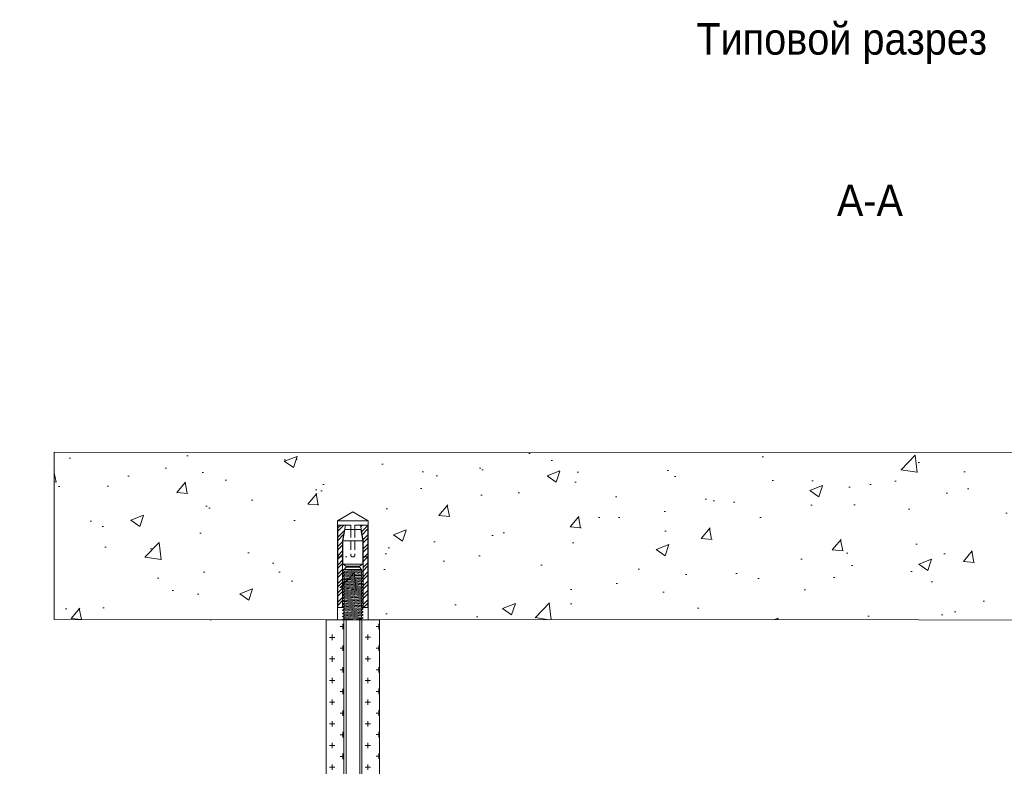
# Model space of a CAD drawing. Header units: millimetres. Extents: x 2030 to 88174, y 1212 to 86021.
# Tile 21 of 26: x 67594 to 75400, y 78468 to 84385. Entities that reach past the tile are written whole.
import ezdxf

# ---------------------------------------------------------------- set-up
doc = ezdxf.new("R2010")
doc.units = ezdxf.units.MM
doc.set_wipeout_variables(frame=1)
doc.linetypes.add('HIDDEN2', pattern=[4.7625, 3.175, -1.5875])
doc.layers.add('02_Техстронг Профиль', color=7, linetype='Continuous', lineweight=9)
for name, color, linetype, lineweight, true_color in [('Анкеры и саморезы', 7, 'Continuous', 9, 0x000000), ('Строительные конструкции', 7, 'Continuous', 9, 0x000000), ('Шпильки', 7, 'Continuous', 9, 0x000000)]:
    doc.layers.add(name, color=color, linetype=linetype, lineweight=lineweight, true_color=true_color)
doc.styles.add('Arial', font='arial.ttf', dxfattribs={"width": 0.9, "height": 250})

# ---------------------------------------------------------------- blocks, each defined once
blk = doc.blocks.new('*U124')
at = {"layer": 'Анкеры и саморезы', "lineweight": 5, "true_color": 0x939598}
h = blk.add_hatch(dxfattribs=at)
h.set_pattern_fill('STEEL', color=252, scale=0.8)
h.set_pattern_definition([(45, (-16380.2264, 15704.676), (-1.79605122, 1.79605122), []), (45, (-16380.2264, 15705.946), (-1.79605122, 1.79605122), [])])
h.paths.add_polyline_path([(-4, 30.57), (-2.91, 36.7), (-5.84, 36.7), (-5.84, 4.7), (-4, 4.7)])
h.paths.add_polyline_path([(5.84, 36.7), (2.91, 36.7), (4, 30.57), (4, 4.7), (5.84, 4.7)])
at = {"layer": 'Анкеры и саморезы', "color": 252, "lineweight": 5, "true_color": 0x939598}
for p, q in [((6, 38.3), (-6, 38.3)), ((-5.84, 36.7), (-5.84, 4.7)), ((-0.8, 36.7), (-5.84, 36.7)), ((-3.08, 35.02), (3.08, 35.02)), ((-0.8, 36.7), (-0.8, 35.02)), ((5.84, 36.7), (0.8, 36.7)), ((0.8, 36.7), (0.8, 35.02)), ((5.84, 36.7), (5.84, 4.7)), ((-4, 30.57), (-4, 4.7)), ((-3.86, 30.57), (3.86, 30.57)), ((4, 30.57), (4, 4.7)), ((-4, 24.3), (-5.84, 24.3)), ((4, 24.3), (5.84, 24.3)), ((-4, 19.24), (-3.61, 19.47)), ((-4, 19.24), (-3.35, 18.87)), ((3.86, 21.54), (-3.86, 21.54)), ((3.35, 19.02), (3.35, 19.47)), ((-4, 18.04), (-3.35, 18.42)), ((-4, 18.04), (-3.35, 17.67)), ((-4, 16.84), (-3.35, 17.22)), ((-4, 16.84), (-3.35, 16.47)), ((-4, 15.64), (-3.35, 16.02)), ((-4, 15.64), (-3.35, 15.27)), ((-3.35, 18.42), (-3.35, 18.87)), ((-3.35, 17.22), (-3.35, 17.67)), ((-3.35, 16.02), (-3.35, 16.47)), ((4, 18.64), (3.35, 19.02)), ((4, 18.64), (3.35, 18.27)), ((3.35, 17.82), (3.35, 18.27)), ((4, 17.44), (3.35, 17.82)), ((4, 17.44), (3.35, 17.07)), ((3.35, 16.62), (3.35, 17.07)), ((4, 16.24), (3.35, 16.62)), ((4, 16.24), (3.35, 15.87)), ((3.35, 15.42), (3.35, 15.87)), ((4, 15.04), (3.35, 15.42)), ((-4, 14.44), (-3.35, 14.82)), ((-4, 14.44), (-3.35, 14.07)), ((-4, 13.24), (-3.35, 13.62)), ((-4, 13.24), (-3.35, 12.87)), ((-4, 12.04), (-3.35, 12.42)), ((-4, 12.04), (-3.35, 11.67)), ((-3.35, 14.82), (-3.35, 15.27)), ((-3.35, 13.62), (-3.35, 14.07)), ((-3.35, 12.42), (-3.35, 12.87)), ((-3.35, 11.22), (-3.35, 11.67)), ((4, 15.04), (3.35, 14.67)), ((3.35, 14.22), (3.35, 14.67)), ((4, 13.84), (3.35, 14.22)), ((4, 13.84), (3.35, 13.47)), ((3.35, 13.02), (3.35, 13.47)), ((4, 12.64), (3.35, 13.02)), ((4, 12.64), (3.35, 12.27)), ((3.35, 11.82), (3.35, 12.27)), ((4, 11.44), (3.35, 11.82)), ((-4, 10.84), (-3.35, 11.22)), ((-4, 10.84), (-3.35, 10.47)), ((-4, 9.64), (-3.35, 10.02)), ((-4, 9.64), (-3.35, 9.27)), ((-4, 8.44), (-3.35, 8.82)), ((-4, 8.44), (-3.35, 8.07)), ((-3.35, 10.02), (-3.35, 10.47)), ((-3.35, 8.82), (-3.35, 9.27)), ((-3.35, 7.62), (-3.35, 8.07)), ((4, 11.44), (3.35, 11.07)), ((3.35, 10.62), (3.35, 11.07)), ((4, 10.24), (3.35, 10.62)), ((4, 10.24), (3.35, 9.87)), ((3.35, 9.42), (3.35, 9.87)), ((4, 9.04), (3.35, 9.42)), ((4, 9.04), (3.35, 8.67)), ((3.35, 8.22), (3.35, 8.67)), ((4, 7.84), (3.35, 8.22)), ((4, 7.84), (3.35, 7.47)), ((-3.76, 4.7), (-6, 4.7)), ((-4, 7.24), (-3.35, 7.62)), ((-4, 7.24), (-3.35, 6.87)), ((-4, 6.04), (-3.35, 6.42)), ((-4, 6.04), (-3.35, 5.67)), ((-4, 4.84), (-3.35, 5.22)), ((-4, 4.84), (-3.35, 4.47)), ((-4, 3.64), (-3.35, 4.02)), ((-3.35, 6.42), (-3.35, 6.87)), ((-3.35, 5.22), (-3.35, 5.67)), ((-3.35, 4.02), (-3.35, 4.47)), ((3.35, 7.02), (3.35, 7.47)), ((4, 6.64), (3.35, 7.02)), ((4, 6.64), (3.35, 6.27)), ((3.35, 5.82), (3.35, 6.27)), ((4, 5.44), (3.35, 5.82)), ((4, 5.44), (3.35, 5.07)), ((3.35, 4.62), (3.35, 5.07)), ((6, 4.7), (3.35, 4.7)), ((4, 4.24), (3.35, 4.62)), ((4, 4.24), (3.35, 3.87)), ((3.35, 3.42), (3.35, 3.87)), ((-4, 3.64), (-3.35, 3.27)), ((-4, 2.44), (-3.35, 2.82)), ((-4, 2.44), (-3.35, 2.07)), ((-4, 1.24), (-3.35, 1.62)), ((-4, 1.24), (-3.35, 0.87)), ((-4, 0.04), (-3.35, 0.42)), ((-4, 0.04), (-3.93, 0)), ((-3.35, 2.82), (-3.35, 3.27)), ((-3.35, 1.62), (-3.35, 2.07)), ((-3.35, 0.42), (-3.35, 0.87)), ((4, 3.04), (3.35, 3.42)), ((4, 3.04), (3.35, 2.67)), ((3.35, 2.22), (3.35, 2.67)), ((4, 1.84), (3.35, 2.22)), ((4, 1.84), (3.35, 1.47)), ((3.35, 1.02), (3.35, 1.47)), ((4, 0.64), (3.35, 1.02)), ((4, 0.64), (3.35, 0.27)), ((3.35, 0), (3.35, 0.27))]:
    blk.add_line(p, q, dxfattribs=at)
at = {"layer": 'Анкеры и саморезы', "color": 252, "lineweight": 5, "true_color": 0x939598, "extrusion": (1.22461e-16, 5.99869e-32, -1)}
for p, q in [((-4, 30.57), (-2.91, 36.7)), ((-3.86, 30.57), (-3.08, 35.02)), ((2.91, 36.7), (4, 30.57)), ((3.08, 35.02), (3.86, 30.57)), ((-3.86, 21.54), (-3.86, 30.57)), ((3.86, 30.57), (3.86, 21.54)), ((-2.61, 20.7), (-3.86, 21.54)), ((2.61, 20.31), (-2.61, 20.31)), ((3.86, 21.54), (2.61, 20.7))]:
    blk.add_line(p, q, dxfattribs=at)
at = {"layer": 'Анкеры и саморезы', "color": 252, "linetype": 'HIDDEN2', "lineweight": 5, "true_color": 0x939598}
for p, q in [((-0.8, 35.02), (-0.8, 25.1)), ((0.8, 35.02), (0.8, 25.1))]:
    blk.add_line(p, q, dxfattribs=at)
at = {"layer": 'Анкеры и саморезы', "color": 252, "lineweight": 5, "true_color": 0x939598, "extrusion": (1.22461e-16, -5.99869e-32, -1)}
for p, q in [((3.35, 19.47), (-3.61, 19.47)), ((-2.61, 20.31), (-3.35, 19.47)), ((2.61, 20.7), (-2.61, 20.7)), ((3.35, 19.47), (2.61, 20.31))]:
    blk.add_line(p, q, dxfattribs=at)
at = {"layer": 'Анкеры и саморезы', "color": 252, "lineweight": 5, "true_color": 0x939598, "extrusion": (-1.22461e-16, 4.49903e-32, -1)}
for p, q in [((3.35, 19.47), (-3.35, 18.87)), ((3.35, 19.47), (-3.35, 18.87)), ((4, 18.64), (-4, 18.04)), ((4, 17.44), (-4, 16.84)), ((4, 16.24), (-4, 15.64)), ((3.35, 19.02), (-3.35, 18.42)), ((3.35, 18.27), (-3.35, 17.67)), ((3.35, 17.82), (-3.35, 17.22)), ((3.35, 17.07), (-3.35, 16.47)), ((3.35, 16.62), (-3.35, 16.02)), ((3.35, 15.87), (-3.35, 15.27)), ((3.35, 15.42), (-3.35, 14.82)), ((4, 15.04), (-4, 14.44)), ((4, 13.84), (-4, 13.24)), ((4, 12.64), (-4, 12.04)), ((3.35, 14.67), (-3.35, 14.07)), ((3.35, 14.22), (-3.35, 13.62)), ((3.35, 13.47), (-3.35, 12.87)), ((3.35, 13.02), (-3.35, 12.42)), ((3.35, 12.27), (-3.35, 11.67)), ((3.35, 11.82), (-3.35, 11.22)), ((4, 11.44), (-4, 10.84)), ((4, 10.24), (-4, 9.64)), ((4, 9.04), (-4, 8.44)), ((4, 7.84), (-4, 7.24)), ((3.35, 11.07), (-3.35, 10.47)), ((3.35, 11.07), (-3.35, 10.47)), ((3.35, 10.62), (-3.35, 10.02)), ((3.35, 9.87), (-3.35, 9.27)), ((3.35, 9.87), (-3.35, 9.27)), ((3.35, 9.42), (-3.35, 8.82)), ((3.35, 8.67), (-3.35, 8.07)), ((3.35, 8.22), (-3.35, 7.62)), ((4, 6.64), (-4, 6.04)), ((4, 5.44), (-4, 4.84)), ((4, 4.24), (-4, 3.64)), ((3.35, 7.47), (-3.35, 6.87)), ((3.35, 7.02), (-3.35, 6.42)), ((3.35, 6.27), (-3.35, 5.67)), ((3.35, 5.82), (-3.35, 5.22)), ((3.35, 5.07), (-3.35, 4.47)), ((3.35, 4.62), (-3.35, 4.02)), ((3.35, 3.87), (-3.35, 3.27)), ((4, 3.04), (-4, 2.44)), ((4, 1.84), (-4, 1.24)), ((4, 0.64), (-4, 0.04)), ((3.35, 3.42), (-3.35, 2.82)), ((3.35, 2.67), (-3.35, 2.07)), ((3.35, 2.22), (-3.35, 1.62)), ((3.35, 1.47), (-3.35, 0.87)), ((3.35, 1.47), (-3.35, 0.87)), ((3.35, 1.02), (-3.35, 0.42)), ((3.35, 0.27), (0.36, 0)), ((3.35, 0.27), (0.36, 0))]:
    blk.add_line(p, q, dxfattribs=at)
at = {"layer": 'Анкеры и саморезы', "color": 252, "lineweight": 5, "ltscale": 5, "true_color": 0x939598}
blk.add_line((6, 0), (-6, 0), dxfattribs=at)
at = {"layer": 'Анкеры и саморезы', "color": 252, "lineweight": 5, "true_color": 0x939598}
blk.add_lwpolyline([(-6, 0), (-6, 38.3), (0, 41.77), (6, 38.3), (6, 0)], dxfattribs=at)
at = {"layer": 'Анкеры и саморезы', "color": 252, "linetype": 'HIDDEN2', "lineweight": 5, "true_color": 0x939598}
blk.add_arc((0, 25.1), 0.8, 180, 0, dxfattribs=at)
blk = doc.blocks.new('*U127')
blk.add_wipeout([(-340.43, 4), (-340.43, -4), (0, -4), (0, 4)])
at = {"linetype": 'HIDDEN2', "ltscale": 100}
for p, q in [((-335.1, 5.03), (-334.25, 3.85)), ((-328.3, 5.03), (-329.15, 3.85)), ((-335.1, 2.66), (-334.25, 3.85)), ((-334.25, 3.85), (-329.15, 3.85)), ((-328.3, 2.66), (-329.15, 3.85)), ((-335.1, -2.66), (-334.25, -3.85)), ((-335.1, -5.03), (-334.25, -3.85)), ((-334.25, -3.85), (-329.15, -3.85)), ((-328.3, -2.66), (-329.15, -3.85)), ((-328.3, -5.03), (-329.15, -3.85))]:
    blk.add_line(p, q, dxfattribs=at)
at = {"linetype": 'HIDDEN2', "ltscale": 40}
for p, q in [((-339.43, 4), (-340.43, 3)), ((-340.43, -3), (-340.43, 3)), ((-335.1, 3), (-340.43, 3)), ((-335.1, 4), (-339.43, 4)), ((-339.43, -4), (-339.43, 4)), ((-340.43, -3), (-335.1, -3)), ((-339.43, -4), (-340.43, -3)), ((-339.43, -4), (-335.1, -4))]:
    blk.add_line(p, q, dxfattribs=at)
at = {"ltscale": 40}
for p, q in [((0, 4), (-325.63, 4)), ((0, 3), (-325.63, 3)), ((-325.63, -3), (0, -3)), ((0, -4), (-325.63, -4))]:
    blk.add_line(p, q, dxfattribs=at)
at = {"ltscale": 100}
blk.add_line((0, -4), (0, 4), dxfattribs=at)
at = {"linetype": 'HIDDEN2', "ltscale": 100}
for points in [[(-328.3, -11.7), (-328.3, 11.7), (-325.63, 11.7), (-325.63, -11.7)], [(-328.3, 5.91), (-329.15, 7.1), (-334.25, 7.1), (-335.1, 5.91), (-335.1, -5.91), (-334.25, -7.1), (-329.15, -7.1), (-328.3, -5.91)]]:
    blk.add_lwpolyline(points, close=True, dxfattribs=at)

msp = doc.modelspace()

# ---------------------------------------------------------------- hatches: boundary and pattern name
at = {"layer": 'Строительные конструкции'}
h = msp.add_hatch(dxfattribs=at)
h.set_pattern_fill('AR-CONC', color=256, scale=5.705613)
h.set_pattern_definition([(50, (-1241426.2, 308955.55), (1039.4753, -90.94226), [108.6919, -1195.6113]), (355, (-1241426.2, 308955.6), (-201.0853, 1090.0965), [86.95355, -956.49236]), (100.451445, (-1241339.6, 308948), (838.38994, 999.1542), [92.3739, -1016.1141]), (46.1842, (-1241426.2, 309245.4), (1546.6722, -239.8773), [163.0379, -1793.417]), (96.63556, (-1241297.3, 309225.4), (1354.5362, 1411.7178), [138.561, -1524.1725]), (351.18415, (-1241426.2, 309245.4), (1354.5362, 1411.7178), [130.4301, -1434.732]), (21, (-1241281.3, 309172.9), (865.0531, -583.4857), [108.6919, -1195.6113]), (326, (-1241281.3, 309172.9), (352.6185, 1050.9053), [86.95355, -956.489]), (71.451445, (-1241209.2, 309124.3), (1217.6716, 467.41964), [92.3739, -1016.1123]), (37.5, (-1241426.24, 308955.55), (17.62238, 482.43836), [0, -944.89522, 0, -970.98128, 0, -960.1121]), (7.5, (-1241426.24, 308955.55), (381.24716, 571.59163), [0, -553.60425, 0, -923.15683, 0, -365.92951]), (327.5, (-1241749.4, 308955.55), (773.62751, -32.686), [0, -362.30645, 0, -1130.39612, 0, -1499.9487]), (317.5, (-1241894.34, 308955.55), (845.16784, 145.07373), [0, -470.9984, 0, -750.69896, 0, -1065.18096])])
h.paths.add_polyline_path([(67868.319, 80956.355), (67868.319, 79630.515), (81577.839, 79624.853), (81577.839, 80950.693), (80897.717, 80950.693)])

# ---------------------------------------------------------------- linework, layer by layer
msp.add_lwpolyline([(80897.717, 80950.693), (67868.319, 80956.355), (67868.319, 79630.515), (81577.839, 79624.853), (81577.839, 80950.693)], close=True, dxfattribs=at)

# ---------------------------------------------------------------- block references
at = {"layer": 'Анкеры и саморезы', "xscale": 20.4496330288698, "yscale": 20.4496330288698, "zscale": 20.4496330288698}
msp.add_blockref('*U124', (70235.032, 79629.851), dxfattribs=at)

# ---------------------------------------------------------------- texts
at = {"layer": '02_Техстронг Профиль', "char_height": 250, "attachment_point": 1, "style": 'Arial'}
for s, width, heights, insert in [('\\pxi-1.87817,l1.87817,t1.87817;Типовой разрез', 9083.54584, [1124.757], (72958.322, 84358.457)), ('А-А', 5466.26019, [300.556], (74072.771, 83078.369))]:
    msp.add_mtext_dynamic_manual_height_columns(s, width=width, gutter_width=23.773, heights=heights, dxfattribs=dict(at, insert=insert))

# ---------------------------------------------------------------- next in the draw order: block references
at = {"layer": 'Шпильки', "xscale": 18.04388351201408, "yscale": 18.04388351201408, "zscale": 18.04388351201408, "rotation": 90}
msp.add_blockref('*U127', (70235.248, 79629.851), dxfattribs=at)

# ---------------------------------------------------------------- next in the draw order: hatches: boundary and pattern name
at = {"layer": 'Шпильки'}
h = msp.add_hatch(dxfattribs=at)
h.set_pattern_fill('CROSS', color=102, scale=13.503285)
h.set_pattern_definition([(0, (-595252.97, -253461.24), (85.745859, 85.745859), [42.87293, -128.61879]), (90, (-595231.54, -253482.68), (-85.745859, 85.745859), [42.87293, -128.61879])])
h.paths.add_polyline_path([(70023.537, 73754.179), (70162.438, 73754.179), (70162.438, 79629.436), (70023.536, 79629.436)])
h = msp.add_hatch(dxfattribs=at)
h.set_pattern_fill('CROSS', color=102, scale=13.503285)
h.set_pattern_definition([(0, (-594969.17, -253460.74), (85.745859, 85.745859), [42.87293, -128.61879]), (90, (-594947.74, -253482.18), (-85.745859, 85.745859), [42.87293, -128.61879])])
h.paths.add_polyline_path([(70307.337, 73754.179), (70446.239, 73754.179), (70446.325, 79629.319), (70307.423, 79629.319)])

# ---------------------------------------------------------------- next in the draw order: linework, layer by layer
at = {"layer": 'Шпильки', "color": 102, "ltscale": 4}
for points in [[(70023.536, 79629.436), (70162.438, 79629.436), (70162.438, 73754.179), (70023.537, 73754.179)], [(70307.423, 79629.319), (70446.325, 79629.319), (70446.239, 73754.179), (70307.337, 73754.179)]]:
    msp.add_lwpolyline(points, close=True, dxfattribs=at)

doc.saveas('drawing.dxf')
